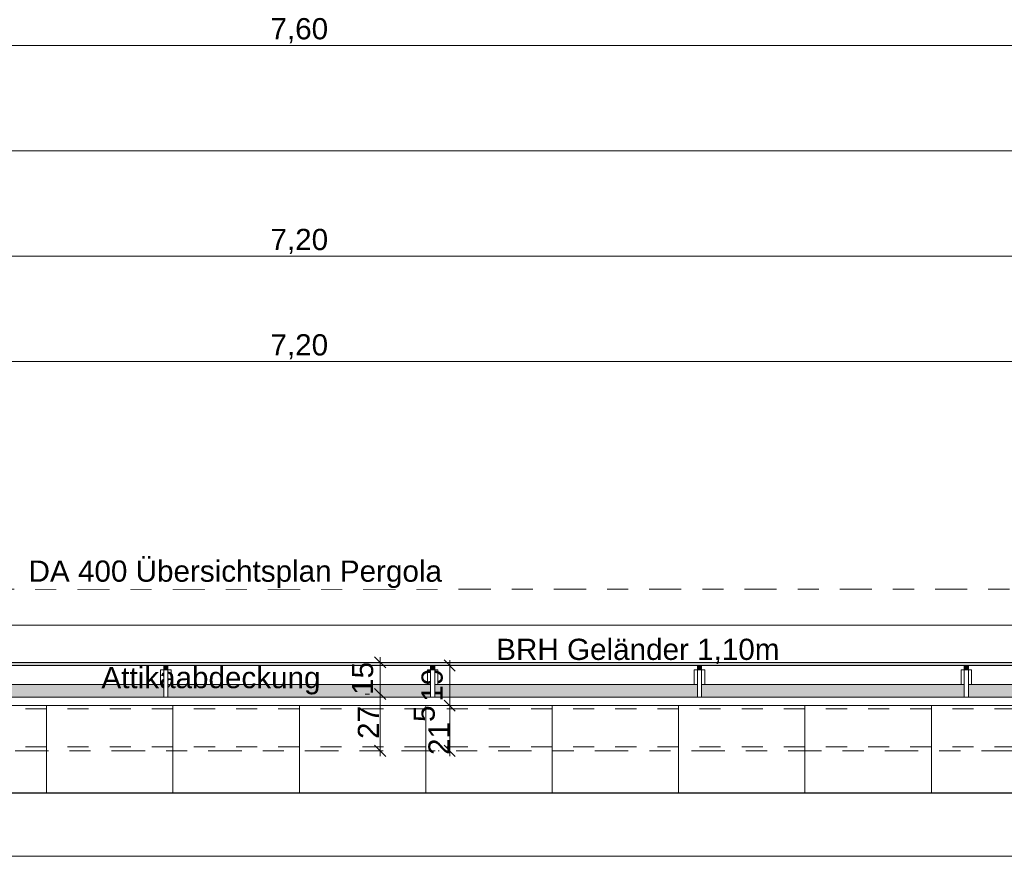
# Model space of a CAD drawing. Header units: metres. Extents: x -180 to 4, y -50 to 6.
# Tile 129 of 256: x -127.35 to -122.67, y -0.95 to 3.02. Entities that reach past the tile are written whole.
import ezdxf

# ---------------------------------------------------------------- set-up
doc = ezdxf.new("R2010")
doc.units = ezdxf.units.M
doc.header["$LTSCALE"] = 0.05
doc.header["$PDMODE"] = 1
doc.header["$PDSIZE"] = -2
for name, pattern in [('ISO-10 Strichpunktlinie', [4.699, 3.048, -0.762, 0.127, -0.762]), ('Linienart-20', [2.116531, 1.058062, -1.058469]), ('Linienart-53', [5.291531, 3.175, -1.058062, 0.352704, -0.705764])]:
    doc.linetypes.add(name, pattern=pattern)
doc.layers.get('0').update_dxf_attribs({"lineweight": 25})
for name, color, linetype, lineweight, true_color in [('30 -33 Aussenwände- 7 Fassade_ Elemente', 7, 'Continuous', 9, 0x00aacc), ('30 -35 Decken- 1 Konstruktion-Träger- Stahlbeton', 7, 'Continuous', 13, 0x33aa00), ('30 -36 Dächer- 3 Dachbeläge', 7, 'Continuous', 15, 0x9999ff), ('30 -36 Dächer- 4 Dachbekleidungen', 7, 'Continuous', 9, 0xccccff), ('70 -72 Beschriftung- 1 Beschriftung allgemein', 7, 'Continuous', 9, 0xff6633), ('70 -72 Beschriftung- 7 Detailverweise', 7, 'Continuous', 9, 0x00dd00), ('70 -72 Beschriftung- 7 Detailverweise Linie', 7, 'Continuous', 9, 0x00dd00), ('70 -76 Bemaßung- 2 Allgemein', 7, 'Continuous', 5, 0x6666cc)]:
    doc.layers.add(name, color=color, linetype=linetype, lineweight=lineweight, true_color=true_color)
for name, color, linetype, lineweight in [('40 -41 Abwasser_Wasser_Gas- 2 Wasser-1', 7, 'Continuous', 15), ('60- 61 allgemeine Ausstattung- 4 Terrassen', 7, 'Continuous', 9), ('70 -71 Achsen- 1 Gebäudeachsen', 7, 'Linienart-53', 18), ('Keine', 7, 'Continuous', 9)]:
    doc.layers.add(name, color=color, linetype=linetype, lineweight=lineweight)
doc.styles.add('Arial', font='arial.ttf')
doc.dimstyles.new('k+k 1_50', dxfattribs={"dimtxt": 0.100689, "dimasz": 0.05302, "dimexe": 0.05, "dimexo": 0.15, "dimgap": 0.01, "dimtad": 1, "dimdec": 3, "dimtxsty": 'Arial', "dimblk": 'VW_SLASH', "dimblk1": 'VW_SLASH', "dimblk2": 'VW_SLASH', "dimcen": 0, "dimdle": 0.05, "dimadec": 3, "dimazin": 0, "dimtfac": 0.75, "dimtdec": 3, "dimtix": 1, "dimtmove": 0, "dimatfit": 0, "dimldrblk": 'VW_SLASH-1', "dimfxl": 0.125, "dimfxlon": 1, "dimfrac": 2, "dimtolj": 1, "dimarcsym": 0})
doc.dimstyles.new('k+k_klein', dxfattribs={"dimtxt": 0.100689, "dimasz": 0.05302, "dimexe": 0.05, "dimexo": 0.15, "dimgap": 0.005, "dimtad": 1, "dimdec": 3, "dimtxsty": 'Arial', "dimblk": 'VW_SLASH-2', "dimblk1": 'VW_SLASH-2', "dimblk2": 'VW_SLASH-2', "dimcen": 0, "dimdle": 0.025, "dimadec": 3, "dimazin": 0, "dimtfac": 0.75, "dimtdec": 3, "dimtix": 1, "dimtmove": 0, "dimatfit": 0, "dimldrblk": 'VW_FILLEDARROW', "dimfxl": 0.1, "dimfxlon": 1, "dimfrac": 2, "dimtolj": 1, "dimarcsym": 0})

# ---------------------------------------------------------------- blocks, each defined once
blk = doc.blocks.new('Gruppe-4404')
at = {"layer": '30 -35 Decken- 1 Konstruktion-Träger- Stahlbeton', "color": 7, "linetype": 'Linienart-20', "lineweight": 13, "transparency": 33554687}
for p, q in [((-122.421, -0.247), (-129.621, -0.247)), ((-122.421, -0.427), (-129.621, -0.427))]:
    blk.add_line(p, q, dxfattribs=at)
at = {"layer": '30 -35 Decken- 1 Konstruktion-Träger- Stahlbeton', "color": 7, "linetype": 'Continuous', "lineweight": 35, "transparency": 33554687, "flags": 128}
for points in [[(-129.621, -0.427), (-129.621, -0.247)], [(-122.421, -0.427), (-122.421, -0.247)]]:
    blk.add_lwpolyline(points, dxfattribs=at)
at = {"layer": '30 -35 Decken- 1 Konstruktion-Träger- Stahlbeton', "color": 0, "flags": 1}
for tag in ['IFC_UUID', 'instanceID']:
    blk.add_attdef(tag, (-129.621, -0.427), '', height=0.00018, dxfattribs=at)
blk = doc.blocks.new('_03-OG3_Tragwerk (2D)')
at = {"layer": '30 -35 Decken- 1 Konstruktion-Träger- Stahlbeton'}
blk.add_blockref('Gruppe-4404', (0, 0), dxfattribs=at)
blk = doc.blocks.new('VW_SLASH-2')
at = {"color": 0, "linetype": 'ByBlock', "lineweight": -2, "transparency": 16777216}
blk.add_line((0.472, 0), (-1, 0), dxfattribs=at)
at = {"color": 0, "lineweight": 5, "transparency": 16777216, "flags": 128}
blk.add_lwpolyline([(0.5, 0.5), (-0.5, -0.5)], dxfattribs=at)
blk = doc.blocks.new('*D9013')
at = {"layer": '70 -76 Bemaßung- 2 Allgemein', "color": 0, "lineweight": -2}
for p, q in [((-125.3472, -0.042), (-125.357, -0.042)), ((-125.307, -0.179), (-125.307, -0.0951)), ((-125.1603, -0.232), (-125.257, -0.232))]:
    blk.add_line(p, q, dxfattribs=at)
at = {"layer": 'Defpoints', "color": 0}
for p in [(-125.307, -0.042), (-125.1972, -0.042), (-125.3103, -0.232)]:
    blk.add_point(p, dxfattribs=at)
at = {"layer": '70 -76 Bemaßung- 2 Allgemein', "color": 0, "lineweight": -2, "xscale": 0.05302001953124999, "yscale": 0.05302001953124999, "zscale": 0.05302001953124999}
for p, rotation in [((-125.307, -0.042), 90), ((-125.307, -0.232), 270)]:
    blk.add_blockref('VW_SLASH-2', p, dxfattribs=dict(at, rotation=rotation))
at = {"layer": '70 -76 Bemaßung- 2 Allgemein', "color": 0, "insert": (-125.39, -0.1354), "char_height": 0.10069, "attachment_point": 5, "rotation": 90, "style": 'Arial'}
blk.add_mtext('\\A1;19', dxfattribs=at)
blk = doc.blocks.new('VW_FILLEDARROW')
at = {"linetype": 'Continuous', "lineweight": 0, "transparency": 16777216}
blk.add_hatch(color=0, dxfattribs=at).paths.add_polyline_path([(-2.829, 0.758), (0, 0), (-2.829, -0.758)])
at = {"color": 0, "lineweight": 5, "transparency": 16777216, "flags": 128}
blk.add_lwpolyline([(-2.829, 0.758), (0, 0), (-2.829, -0.758)], close=True, dxfattribs=at)
blk = doc.blocks.new('*D9014')
at = {"layer": '70 -76 Bemaßung- 2 Allgemein', "color": 0, "lineweight": -2}
for p, q in [((-125.1603, -0.232), (-125.257, -0.232)), ((-125.307, -0.394), (-125.307, -0.2851)), ((-125.3618, -0.447), (-125.357, -0.447))]:
    blk.add_line(p, q, dxfattribs=at)
at = {"layer": 'Defpoints', "color": 0}
for p in [(-125.3103, -0.232), (-125.307, -0.232), (-125.2118, -0.447)]:
    blk.add_point(p, dxfattribs=at)
at = {"layer": '70 -76 Bemaßung- 2 Allgemein', "color": 0, "lineweight": -2, "xscale": 0.05302001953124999, "yscale": 0.05302001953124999, "zscale": 0.05302001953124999}
for p, rotation in [((-125.307, -0.232), 90), ((-125.307, -0.447), 270)]:
    blk.add_blockref('VW_SLASH-2', p, dxfattribs=dict(at, rotation=rotation))
at = {"layer": '70 -76 Bemaßung- 2 Allgemein', "color": 0, "insert": (-125.393, -0.349), "char_height": 0.100689, "attachment_point": 5, "rotation": 90, "style": 'Arial'}
blk.add_mtext('\\A1;21\\S5^ ;', dxfattribs=at)
blk = doc.blocks.new('*D9015')
at = {"layer": '70 -76 Bemaßung- 2 Allgemein', "color": 0, "lineweight": -2}
for p, q in [((-125.714, -0.027), (-125.6873, -0.027)), ((-125.6373, -0.124), (-125.6373, -0.0801)), ((-125.7082, -0.177), (-125.6873, -0.177))]:
    blk.add_line(p, q, dxfattribs=at)
at = {"layer": 'Defpoints', "color": 0}
for p in [(-125.6373, -0.027), (-125.564, -0.027), (-125.5582, -0.177)]:
    blk.add_point(p, dxfattribs=at)
at = {"layer": '70 -76 Bemaßung- 2 Allgemein', "color": 0, "lineweight": -2, "xscale": 0.05302001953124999, "yscale": 0.05302001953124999, "zscale": 0.05302001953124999}
for p, rotation in [((-125.6373, -0.027), 90), ((-125.6373, -0.177), 270)]:
    blk.add_blockref('VW_SLASH-2', p, dxfattribs=dict(at, rotation=rotation))
at = {"layer": '70 -76 Bemaßung- 2 Allgemein', "color": 0, "insert": (-125.7202, -0.1031), "char_height": 0.10069, "attachment_point": 5, "rotation": 90, "style": 'Arial'}
blk.add_mtext('\\A1;15', dxfattribs=at)
blk = doc.blocks.new('*D9016')
at = {"layer": '70 -76 Bemaßung- 2 Allgemein', "color": 0, "lineweight": -2}
for p, q in [((-125.7082, -0.177), (-125.6873, -0.177)), ((-125.6373, -0.394), (-125.6373, -0.2301)), ((-125.623, -0.447), (-125.6873, -0.447))]:
    blk.add_line(p, q, dxfattribs=at)
at = {"layer": 'Defpoints', "color": 0}
for p in [(-125.6373, -0.177), (-125.5582, -0.177), (-125.473, -0.447)]:
    blk.add_point(p, dxfattribs=at)
at = {"layer": '70 -76 Bemaßung- 2 Allgemein', "color": 0, "lineweight": -2, "xscale": 0.05302001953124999, "yscale": 0.05302001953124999, "zscale": 0.05302001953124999}
for p, rotation in [((-125.6373, -0.177), 90), ((-125.6373, -0.447), 270)]:
    blk.add_blockref('VW_SLASH-2', p, dxfattribs=dict(at, rotation=rotation))
at = {"layer": '70 -76 Bemaßung- 2 Allgemein', "color": 0, "insert": (-125.6928, -0.312), "char_height": 0.10069, "attachment_point": 5, "rotation": 90, "style": 'Arial'}
blk.add_mtext('\\A1;27', dxfattribs=at)
blk = doc.blocks.new('Gruppe-8634')
at = {"color": 255}
blk.add_wipeout([(-126.6443, -0.132), (-126.6443, -0.062), (-126.6643, -0.062), (-126.6643, -0.132)], dxfattribs=at).dxf.layer = '30 -36 Dächer- 4 Dachbekleidungen'
at = {"layer": '30 -36 Dächer- 3 Dachbeläge', "linetype": 'Continuous', "lineweight": 0, "transparency": 33554687}
blk.add_hatch(color=254, dxfattribs=at).paths.add_polyline_path([(-126.6443, -0.042), (-126.6443, -0.062), (-126.6643, -0.062), (-126.6643, -0.042)])
at = {"layer": '30 -36 Dächer- 3 Dachbeläge', "color": 254, "linetype": 'Continuous', "lineweight": 9, "true_color": 0xccccff, "transparency": 33554687, "flags": 128}
blk.add_lwpolyline([(-126.6443, -0.042), (-126.6443, -0.062), (-126.6643, -0.062), (-126.6643, -0.042)], dxfattribs=at)
at = {"layer": '30 -36 Dächer- 4 Dachbekleidungen', "flags": 128}
for points in [[(-126.6793, -0.132), (-126.6793, -0.062), (-126.6643, -0.062)], [(-126.6443, -0.132), (-126.6443, -0.062), (-126.6643, -0.062), (-126.6643, -0.132)], [(-126.6293, -0.132), (-126.6293, -0.062), (-126.6443, -0.062)]]:
    blk.add_lwpolyline(points, dxfattribs=at)
at = {"color": 255}
blk.add_wipeout([(-126.6443, -0.132), (-126.6443, -0.192), (-126.6643, -0.192), (-126.6643, -0.132)], dxfattribs=at).dxf.layer = '30 -36 Dächer- 4 Dachbekleidungen'
at = {"layer": '30 -36 Dächer- 4 Dachbekleidungen', "flags": 128}
blk.add_lwpolyline([(-126.6443, -0.132), (-126.6443, -0.192), (-126.6643, -0.192), (-126.6643, -0.132)], dxfattribs=at)
blk = doc.blocks.new('Gruppe-8635')
at = {"color": 255}
blk.add_wipeout([(-125.3777, -0.132), (-125.3777, -0.062), (-125.3977, -0.062), (-125.3977, -0.132)], dxfattribs=at).dxf.layer = '30 -36 Dächer- 4 Dachbekleidungen'
at = {"layer": '30 -36 Dächer- 3 Dachbeläge', "linetype": 'Continuous', "lineweight": 0, "transparency": 33554687}
blk.add_hatch(color=254, dxfattribs=at).paths.add_polyline_path([(-125.3777, -0.042), (-125.3777, -0.062), (-125.3977, -0.062), (-125.3977, -0.042)])
at = {"layer": '30 -36 Dächer- 3 Dachbeläge', "color": 254, "linetype": 'Continuous', "lineweight": 9, "true_color": 0xccccff, "transparency": 33554687, "flags": 128}
blk.add_lwpolyline([(-125.3777, -0.042), (-125.3777, -0.062), (-125.3977, -0.062), (-125.3977, -0.042)], dxfattribs=at)
at = {"layer": '30 -36 Dächer- 4 Dachbekleidungen', "flags": 128}
for points in [[(-125.4127, -0.132), (-125.4127, -0.062), (-125.3977, -0.062)], [(-125.3777, -0.132), (-125.3777, -0.062), (-125.3977, -0.062), (-125.3977, -0.132)], [(-125.3627, -0.132), (-125.3627, -0.062), (-125.3777, -0.062)]]:
    blk.add_lwpolyline(points, dxfattribs=at)
at = {"color": 255}
blk.add_wipeout([(-125.3777, -0.132), (-125.3777, -0.192), (-125.3977, -0.192), (-125.3977, -0.132)], dxfattribs=at).dxf.layer = '30 -36 Dächer- 4 Dachbekleidungen'
at = {"layer": '30 -36 Dächer- 4 Dachbekleidungen', "flags": 128}
blk.add_lwpolyline([(-125.3777, -0.132), (-125.3777, -0.192), (-125.3977, -0.192), (-125.3977, -0.132)], dxfattribs=at)
blk = doc.blocks.new('Gruppe-8636')
at = {"color": 255}
blk.add_wipeout([(-124.111, -0.132), (-124.111, -0.062), (-124.131, -0.062), (-124.131, -0.132)], dxfattribs=at).dxf.layer = '30 -36 Dächer- 4 Dachbekleidungen'
at = {"layer": '30 -36 Dächer- 3 Dachbeläge', "linetype": 'Continuous', "lineweight": 0, "transparency": 33554687}
blk.add_hatch(color=254, dxfattribs=at).paths.add_polyline_path([(-124.111, -0.042), (-124.111, -0.062), (-124.131, -0.062), (-124.131, -0.042)])
at = {"layer": '30 -36 Dächer- 3 Dachbeläge', "color": 254, "linetype": 'Continuous', "lineweight": 9, "true_color": 0xccccff, "transparency": 33554687, "flags": 128}
blk.add_lwpolyline([(-124.111, -0.042), (-124.111, -0.062), (-124.131, -0.062), (-124.131, -0.042)], dxfattribs=at)
at = {"layer": '30 -36 Dächer- 4 Dachbekleidungen', "flags": 128}
for points in [[(-124.146, -0.132), (-124.146, -0.062), (-124.131, -0.062)], [(-124.111, -0.132), (-124.111, -0.062), (-124.131, -0.062), (-124.131, -0.132)], [(-124.096, -0.132), (-124.096, -0.062), (-124.111, -0.062)]]:
    blk.add_lwpolyline(points, dxfattribs=at)
at = {"color": 255}
blk.add_wipeout([(-124.111, -0.132), (-124.111, -0.192), (-124.131, -0.192), (-124.131, -0.132)], dxfattribs=at).dxf.layer = '30 -36 Dächer- 4 Dachbekleidungen'
at = {"layer": '30 -36 Dächer- 4 Dachbekleidungen', "flags": 128}
blk.add_lwpolyline([(-124.111, -0.132), (-124.111, -0.192), (-124.131, -0.192), (-124.131, -0.132)], dxfattribs=at)
blk = doc.blocks.new('Gruppe-8637')
at = {"color": 255}
blk.add_wipeout([(-122.8443, -0.132), (-122.8443, -0.062), (-122.8643, -0.062), (-122.8643, -0.132)], dxfattribs=at).dxf.layer = '30 -36 Dächer- 4 Dachbekleidungen'
at = {"layer": '30 -36 Dächer- 3 Dachbeläge', "linetype": 'Continuous', "lineweight": 0, "transparency": 33554687}
blk.add_hatch(color=254, dxfattribs=at).paths.add_polyline_path([(-122.8443, -0.042), (-122.8443, -0.062), (-122.8643, -0.062), (-122.8643, -0.042)])
at = {"layer": '30 -36 Dächer- 3 Dachbeläge', "color": 254, "linetype": 'Continuous', "lineweight": 9, "true_color": 0xccccff, "transparency": 33554687, "flags": 128}
blk.add_lwpolyline([(-122.8443, -0.042), (-122.8443, -0.062), (-122.8643, -0.062), (-122.8643, -0.042)], dxfattribs=at)
at = {"layer": '30 -36 Dächer- 4 Dachbekleidungen', "flags": 128}
for points in [[(-122.8793, -0.132), (-122.8793, -0.062), (-122.8643, -0.062)], [(-122.8443, -0.132), (-122.8443, -0.062), (-122.8643, -0.062), (-122.8643, -0.132)], [(-122.8293, -0.132), (-122.8293, -0.062), (-122.8443, -0.062)]]:
    blk.add_lwpolyline(points, dxfattribs=at)
at = {"color": 255}
blk.add_wipeout([(-122.8443, -0.132), (-122.8443, -0.192), (-122.8643, -0.192), (-122.8643, -0.132)], dxfattribs=at).dxf.layer = '30 -36 Dächer- 4 Dachbekleidungen'
at = {"layer": '30 -36 Dächer- 4 Dachbekleidungen', "flags": 128}
blk.add_lwpolyline([(-122.8443, -0.132), (-122.8443, -0.192), (-122.8643, -0.192), (-122.8643, -0.132)], dxfattribs=at)
blk = doc.blocks.new('VW_SLASH')
at = {"color": 0, "linetype": 'ByBlock', "lineweight": -2, "transparency": 16777216}
blk.add_line((0.943, 0), (-1, 0), dxfattribs=at)
at = {"color": 0, "lineweight": 20, "transparency": 16777216, "flags": 128}
blk.add_lwpolyline([(0.5, 0.5), (-0.5, -0.5)], dxfattribs=at)
blk = doc.blocks.new('*D10956')
at = {"layer": '70 -76 Bemaßung- 2 Allgemein', "color": 0, "lineweight": -2}
for p, q in [((-129.821, 3.05), (-129.821, 2.95)), ((-122.221, 3.05), (-122.221, 2.95)), ((-122.274, 2.9), (-129.768, 2.9))]:
    blk.add_line(p, q, dxfattribs=at)
at = {"layer": 'Defpoints', "color": 0}
for p in [(-129.821, 2.9), (-129.821, 2.9), (-122.221, 2.9)]:
    blk.add_point(p, dxfattribs=at)
at = {"layer": '70 -76 Bemaßung- 2 Allgemein', "color": 0, "lineweight": -2, "xscale": 0.05302001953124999, "yscale": 0.05302001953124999, "zscale": 0.05302001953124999, "rotation": 180}
blk.add_blockref('VW_SLASH', (-129.821, 2.9), dxfattribs=at)
at = {"layer": '70 -76 Bemaßung- 2 Allgemein', "color": 0, "lineweight": -2, "xscale": 0.05302001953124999, "yscale": 0.05302001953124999, "zscale": 0.05302001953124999}
blk.add_blockref('VW_SLASH', (-122.221, 2.9), dxfattribs=at)
at = {"layer": '70 -76 Bemaßung- 2 Allgemein', "color": 0, "insert": (-126.021, 2.9704), "char_height": 0.10069, "attachment_point": 5, "style": 'Arial'}
blk.add_mtext('\\A1;7,60', dxfattribs=at)
blk = doc.blocks.new('VW_SLASH-1')
at = {"color": 0, "linetype": 'ByBlock', "lineweight": -2, "transparency": 16777216}
blk.add_line((0.943, 0), (-1, 0), dxfattribs=at)
at = {"color": 0, "lineweight": 5, "transparency": 16777216, "flags": 128}
blk.add_lwpolyline([(0.5, 0.5), (-0.5, -0.5)], dxfattribs=at)
blk = doc.blocks.new('*D11005')
at = {"layer": '70 -76 Bemaßung- 2 Allgemein', "color": 0, "lineweight": -2}
for p, q in [((-159.624, 2.275), (-159.624, 2.45)), ((-100.018, 2.275), (-100.018, 2.45)), ((-100.071, 2.4), (-159.571, 2.4))]:
    blk.add_line(p, q, dxfattribs=at)
at = {"layer": 'Defpoints', "color": 0}
for p in [(-159.624, 2.4), (-159.624, -0.497), (-100.018, -11.747)]:
    blk.add_point(p, dxfattribs=at)
at = {"layer": '70 -76 Bemaßung- 2 Allgemein', "color": 0, "lineweight": -2, "xscale": 0.05302001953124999, "yscale": 0.05302001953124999, "zscale": 0.05302001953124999, "rotation": 180}
blk.add_blockref('VW_SLASH', (-159.624, 2.4), dxfattribs=at)
at = {"layer": '70 -76 Bemaßung- 2 Allgemein', "color": 0, "lineweight": -2, "xscale": 0.05302001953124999, "yscale": 0.05302001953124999, "zscale": 0.05302001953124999}
blk.add_blockref('VW_SLASH', (-100.018, 2.4), dxfattribs=at)
at = {"layer": '70 -76 Bemaßung- 2 Allgemein', "color": 0, "insert": (-129.821, 2.4881), "char_height": 0.100689, "attachment_point": 5, "style": 'Arial'}
blk.add_mtext('\\A1;59,60\\S6^ ;', dxfattribs=at)
blk = doc.blocks.new('*D11071')
at = {"layer": '70 -76 Bemaßung- 2 Allgemein', "color": 0, "lineweight": -2}
for p, q in [((-129.621, 1.775), (-129.621, 1.95)), ((-122.421, 1.775), (-122.421, 1.95)), ((-122.474, 1.9), (-129.568, 1.9))]:
    blk.add_line(p, q, dxfattribs=at)
at = {"layer": 'Defpoints', "color": 0}
for p in [(-129.621, 1.9), (-129.621, -0.647), (-122.421, -0.647)]:
    blk.add_point(p, dxfattribs=at)
at = {"layer": '70 -76 Bemaßung- 2 Allgemein', "color": 0, "lineweight": -2, "xscale": 0.05302001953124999, "yscale": 0.05302001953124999, "zscale": 0.05302001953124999, "rotation": 180}
blk.add_blockref('VW_SLASH', (-129.621, 1.9), dxfattribs=at)
at = {"layer": '70 -76 Bemaßung- 2 Allgemein', "color": 0, "lineweight": -2, "xscale": 0.05302001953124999, "yscale": 0.05302001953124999, "zscale": 0.05302001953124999}
blk.add_blockref('VW_SLASH', (-122.421, 1.9), dxfattribs=at)
at = {"layer": '70 -76 Bemaßung- 2 Allgemein', "color": 0, "insert": (-126.021, 1.9704), "char_height": 0.10069, "attachment_point": 5, "style": 'Arial'}
blk.add_mtext('\\A1;7,20', dxfattribs=at)
blk = doc.blocks.new('*D11372')
at = {"layer": '70 -76 Bemaßung- 2 Allgemein', "color": 0, "lineweight": -2}
for p, q in [((-129.621, 1.275), (-129.621, 1.45)), ((-122.421, 1.275), (-122.421, 1.45)), ((-122.474, 1.4), (-129.568, 1.4))]:
    blk.add_line(p, q, dxfattribs=at)
at = {"layer": 'Defpoints', "color": 0}
for p in [(-129.621, 1.4), (-129.621, -0.647), (-122.421, -0.647)]:
    blk.add_point(p, dxfattribs=at)
at = {"layer": '70 -76 Bemaßung- 2 Allgemein', "color": 0, "lineweight": -2, "xscale": 0.05302001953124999, "yscale": 0.05302001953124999, "zscale": 0.05302001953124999, "rotation": 180}
blk.add_blockref('VW_SLASH', (-129.621, 1.4), dxfattribs=at)
at = {"layer": '70 -76 Bemaßung- 2 Allgemein', "color": 0, "lineweight": -2, "xscale": 0.05302001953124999, "yscale": 0.05302001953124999, "zscale": 0.05302001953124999}
blk.add_blockref('VW_SLASH', (-122.421, 1.4), dxfattribs=at)
at = {"layer": '70 -76 Bemaßung- 2 Allgemein', "color": 0, "insert": (-126.021, 1.4704), "char_height": 0.10069, "attachment_point": 5, "style": 'Arial'}
blk.add_mtext('\\A1;7,20', dxfattribs=at)
blk = doc.blocks.new('_Achsen (3D)')
at = {"layer": '70 -71 Achsen- 1 Gebäudeachsen', "transparency": 33554687}
blk.add_line((-179.668, -0.447), (3.826, -0.447), dxfattribs=at)
blk = doc.blocks.new('Gruppe-8878')
at = {"color": 255}
blk.add_wipeout([(-129.75099996, 0.14995802), (-122.29099996, 0.14995802), (-122.29099996, -0.02704198), (-129.75099996, -0.02704198)], dxfattribs=at).dxf.layer = '30 -33 Aussenwände- 7 Fassade_ Elemente'
at = {"color": 255, "lineweight": 9}
blk.add_wipeout([(-159.62399996, -0.64704198), (-83.51799996, -0.64704198), (-83.51799996, -0.94704198), (-159.62399996, -0.94704198)], dxfattribs=at).dxf.layer = '40 -41 Abwasser_Wasser_Gas- 2 Wasser-1'
at = {"layer": '30 -36 Dächer- 3 Dachbeläge', "linetype": 'Continuous', "lineweight": 0}
blk.add_hatch(color=254, dxfattribs=at).paths.add_polyline_path([(-159.80099996, -0.19204198), (-83.34099996, -0.19204198), (-83.34099996, -0.02704198), (-159.80099996, -0.02704198)])
at = {"layer": '60- 61 allgemeine Ausstattung- 4 Terrassen', "linetype": 'Continuous', "lineweight": 9, "transparency": 33554534}
h = blk.add_hatch(dxfattribs=at)
h.set_pattern_fill('Platte 60_60 SRF-1', style=0, pattern_type=2)
h.set_pattern_definition([(90, (-122.421, -0.64704), (-0.6, 7e-17), []), (0, (-122.421, -0.64704), (0, 0.6), [])])
h.paths.add_polyline_path([(-129.62099996, -0.19204198), (-122.42099996, -0.19204198), (-122.42099996, -0.64704198), (-129.62099996, -0.64704198)])
at = {"layer": '30 -33 Aussenwände- 7 Fassade_ Elemente', "flags": 128}
blk.add_lwpolyline([(-129.75099996, 0.14995802), (-122.29099996, 0.14995802), (-122.29099996, -0.02704198), (-129.75099996, -0.02704198)], close=True, dxfattribs=at)
at = {"layer": '30 -36 Dächer- 3 Dachbeläge', "flags": 128}
blk.add_lwpolyline([(-159.80099996, -0.19204198), (-83.34099996, -0.19204198), (-83.34099996, -0.02704198), (-159.80099996, -0.02704198)], close=True, dxfattribs=at)
at = {"layer": '40 -41 Abwasser_Wasser_Gas- 2 Wasser-1', "color": 7, "lineweight": 9, "flags": 128}
blk.add_lwpolyline([(-159.62399996, -0.64704198), (-83.51799996, -0.64704198), (-83.51799996, -0.94704198), (-159.62399996, -0.94704198)], close=True, dxfattribs=at)
at = {"layer": '60- 61 allgemeine Ausstattung- 4 Terrassen', "color": 252, "linetype": 'Continuous', "lineweight": 9, "true_color": 0x888888, "transparency": 33554687, "flags": 128}
blk.add_lwpolyline([(-129.62099996, -0.19204198), (-122.42099996, -0.19204198), (-122.42099996, -0.64704198), (-129.62099996, -0.64704198)], close=True, dxfattribs=at)
at = {"color": 255}
for points in [[(-159.80099996, -0.13204198), (-83.34099996, -0.13204198), (-83.34099996, -0.04204198), (-159.80099996, -0.04204198)], [(-159.80099996, -0.23204198), (-83.34099996, -0.23204198), (-83.34099996, -0.19204198), (-159.80099996, -0.19204198)]]:
    blk.add_wipeout(points, dxfattribs=at).dxf.layer = '30 -36 Dächer- 4 Dachbekleidungen'
at = {"layer": '30 -36 Dächer- 4 Dachbekleidungen', "flags": 128}
for points in [[(-159.80099996, -0.13204198), (-83.34099996, -0.13204198), (-83.34099996, -0.04204198), (-159.80099996, -0.04204198)], [(-159.80099996, -0.23204198), (-83.34099996, -0.23204198), (-83.34099996, -0.19204198), (-159.80099996, -0.19204198)]]:
    blk.add_lwpolyline(points, close=True, dxfattribs=at)
at = {"layer": '70 -72 Beschriftung- 1 Beschriftung allgemein', "char_height": 0.1006886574, "line_spacing_factor": 0.970891, "style": 'Arial'}
for s, insert, attachment_point in [('BRH Geländer 1,10m', (-125.08614677, -0.03410438), 7), ('Attikaabdeckung', (-125.92028153, -0.179686), 9)]:
    blk.add_mtext(s, dxfattribs=dict(at, insert=insert, attachment_point=attachment_point))
at = {"layer": '70 -76 Bemaßung- 2 Allgemein'}
for base, p1, p2, text, override, picture, middle in [((-125.63728413, -0.02704198), (-125.55816752, -0.17704198), (-125.56397833, -0.02704198), '15', {"dimtxt": 0.100689, "dimgap": 0.002, "dimdec": 8, "dimpost": '<>', "dimtxsty": 'Arial', "dimtmove": 2}, '*D9015', (-125.72024663, -0.10313322)), ((-125.30700635, -0.04204198), (-125.31025372, -0.23204198), (-125.19718126, -0.04204198), '19', {"dimtxt": 0.100689, "dimgap": 0.002, "dimdec": 8, "dimpost": '<>', "dimtxsty": 'Arial', "dimtmove": 2}, '*D9013', (-125.38996885, -0.13541091)), ((-125.30700635, -0.23204198), (-125.21175416, -0.44704198), (-125.31025372, -0.23204198), '21\\S5^ ;', {"dimtxt": 0.100689, "dimgap": 0.005, "dimdec": 8, "dimpost": '<>', "dimtxsty": 'Arial', "dimtmove": 2}, '*D9014', (-125.39296885, -0.34897331))]:
    dim = blk.add_linear_dim(base=base, p1=p1, p2=p2, angle=270, text=text, dimstyle='k+k_klein', override=override, dxfattribs=at)
    dim.commit()
    dim.dimension.update_dxf_attribs({"geometry": picture, "text_midpoint": middle, "dimtype": 160})
dim = blk.add_linear_dim(base=(-125.63728413, -0.17704198), p1=(-125.47300635, -0.44704198), p2=(-125.55816752, -0.17704198), angle=270, text='27', dimstyle='k+k_klein', override={"dimtxt": 0.100689, "dimgap": 0.005, "dimdec": 8, "dimpost": '<>', "dimtxsty": 'Arial', "dimtmove": 2}, dxfattribs=at)
dim.commit()
dim.dimension.update_dxf_attribs({"geometry": '*D9016', "text_midpoint": (-125.69282984, -0.31204198)})
at = {"layer": '70 -72 Beschriftung- 1 Beschriftung allgemein', "color": 7}
for name in ['Gruppe-8634', 'Gruppe-8635', 'Gruppe-8636', 'Gruppe-8637']:
    blk.add_blockref(name, (0, 0), dxfattribs=at)
blk = doc.blocks.new('_OG3_2D (2D)')
at = {"layer": '30 -33 Aussenwände- 7 Fassade_ Elemente'}
blk.add_line((-159.83099996, -0.05704198), (-83.31099996, -0.05704198), dxfattribs=at)
at = {"layer": '70 -72 Beschriftung- 1 Beschriftung allgemein', "color": 7}
blk.add_blockref('Gruppe-8878', (0, 0), dxfattribs=at)
blk = doc.blocks.new('Gruppe-9718')
at = {"layer": '70 -76 Bemaßung- 2 Allgemein'}
dim = blk.add_linear_dim(base=(-129.82099996, 2.89995802), p1=(-122.22099996, 2.89995802), p2=(-129.82099996, 2.89995802), text='7,60', dimstyle='k+k 1_50', override={"dimtxt": 0.100689, "dimgap": 0.01, "dimdec": 8, "dimpost": '<>', "dimtxsty": 'Arial', "dimtmove": 2}, dxfattribs=at)
dim.commit()
dim.dimension.update_dxf_attribs({"geometry": '*D10956', "text_midpoint": (-126.02099996, 2.97042156)})
blk = doc.blocks.new('Gruppe-9721')
at = {"layer": '70 -76 Bemaßung- 2 Allgemein'}
dim = blk.add_linear_dim(base=(-159.62399996, 2.39995802), p1=(-100.01799996, -11.74704198), p2=(-159.62399996, -0.49704198), text='59,60\\S6^ ;', dimstyle='k+k 1_50', override={"dimtxt": 0.100689, "dimgap": 0.01, "dimdec": 8, "dimpost": '<>', "dimtxsty": 'Arial', "dimtmove": 2}, dxfattribs=at)
dim.commit()
dim.dimension.update_dxf_attribs({"geometry": '*D11005', "text_midpoint": (-129.82099996, 2.48805885)})
blk = doc.blocks.new('Gruppe-9725')
at = {"layer": '70 -76 Bemaßung- 2 Allgemein'}
dim = blk.add_linear_dim(base=(-129.62099996, 1.89995802), p1=(-122.42099996, -0.64704198), p2=(-129.62099996, -0.64704198), text='7,20', dimstyle='k+k 1_50', override={"dimtxt": 0.100689, "dimgap": 0.01, "dimdec": 8, "dimpost": '<>', "dimtxsty": 'Arial', "dimtmove": 2}, dxfattribs=at)
dim.commit()
dim.dimension.update_dxf_attribs({"geometry": '*D11071', "text_midpoint": (-126.02099996, 1.97042156)})
blk = doc.blocks.new('Gruppe-9729')
at = {"layer": '70 -76 Bemaßung- 2 Allgemein'}
dim = blk.add_linear_dim(base=(-129.62099996, 1.39995802), p1=(-122.42099996, -0.64704198), p2=(-129.62099996, -0.64704198), text='7,20', dimstyle='k+k 1_50', override={"dimtxt": 0.100689, "dimgap": 0.01, "dimdec": 8, "dimpost": '<>', "dimtxsty": 'Arial', "dimtmove": 2}, dxfattribs=at)
dim.commit()
dim.dimension.update_dxf_attribs({"geometry": '*D11372', "text_midpoint": (-126.02099996, 1.47042156)})
blk = doc.blocks.new('_OG3_2D Bemaßung_ Beschriftung (2D)')
at = {"layer": '70 -72 Beschriftung- 7 Detailverweise Linie', "linetype": 'ISO-10 Strichpunktlinie', "flags": 128}
blk.add_lwpolyline([(-160.09955125, 0.3208767), (-99.01, 0.3208767), (-99.01, -12.16), (-160.09955125, -12.16)], close=True, dxfattribs=at)
at = {"layer": '70 -76 Bemaßung- 2 Allgemein'}
for name in ['Gruppe-9718', 'Gruppe-9721', 'Gruppe-9725', 'Gruppe-9729']:
    blk.add_blockref(name, (0, 0), dxfattribs=at)
at = {"color": 255, "linetype": 'Continuous'}
blk.add_wipeout([(-127.30601425, 0.3208767), (-125.33438886, 0.3208767), (-125.33438886, 0.48315447), (-127.30601425, 0.48315447)], dxfattribs=at).dxf.layer = '70 -72 Beschriftung- 7 Detailverweise'
at = {"layer": '70 -72 Beschriftung- 7 Detailverweise', "insert": (-127.30601425, 0.45649035), "char_height": 0.1006886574, "attachment_point": 1, "line_spacing_factor": 0.96878, "style": 'Arial'}
blk.add_mtext('DA 400 Übersichtsplan Pergola', dxfattribs=at)

msp = doc.modelspace()

# ---------------------------------------------------------------- block references
at = {"layer": 'Keine', "color": 1}
msp.add_blockref('_03-OG3_Tragwerk (2D)', (0, 0), dxfattribs=at)

# ---------------------------------------------------------------- next in the draw order: block references
msp.add_blockref('_OG3_2D (2D)', (0, 0), dxfattribs=at)

# ---------------------------------------------------------------- next in the draw order: block references
msp.add_blockref('_OG3_2D Bemaßung_ Beschriftung (2D)', (0, 0), dxfattribs=at)

# ---------------------------------------------------------------- next in the draw order: block references
msp.add_blockref('_Achsen (3D)', (0, 0), dxfattribs=at)

doc.saveas('drawing.dxf')
